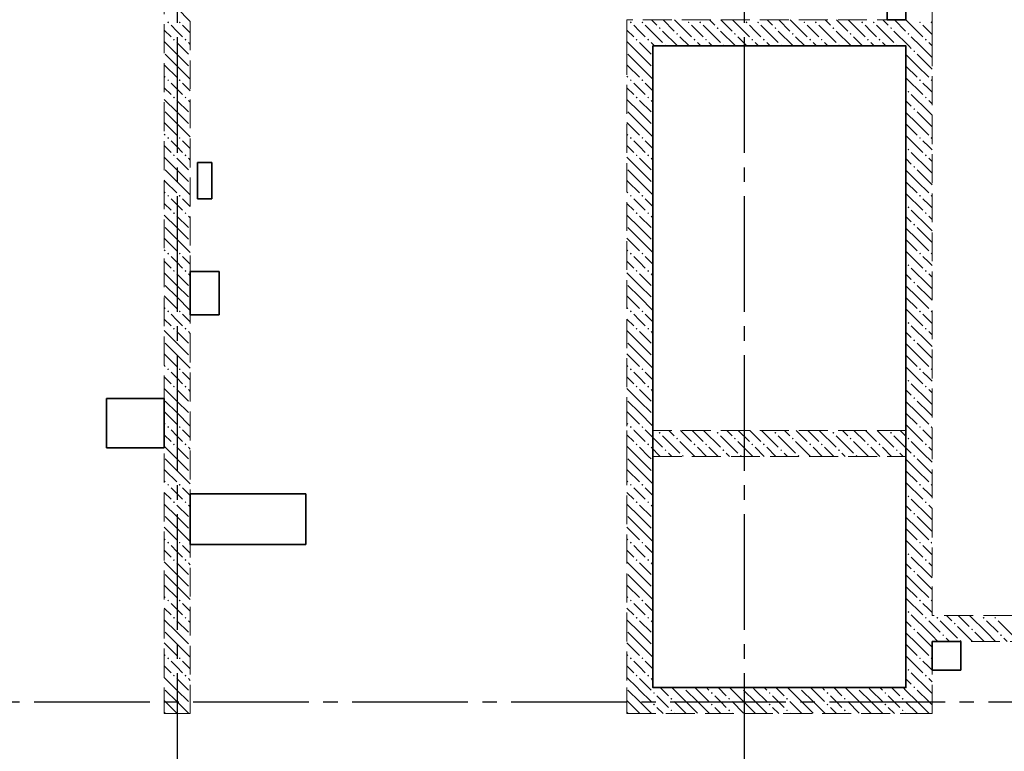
# Model space of a CAD drawing. Header units: millimetres. Extents: x 0 to 61017, y 0 to 42000.
# Tile 6 of 25: x 12710 to 19520, y 28460 to 33522. Entities that reach past the tile are written whole.
import ezdxf

# ---------------------------------------------------------------- set-up
doc = ezdxf.new("R2010")
doc.units = ezdxf.units.MM
doc.linetypes.add('______2', pattern=[270, 200, -70])
doc.linetypes.add('______5', pattern=[1100, 800, -100, 100, -100])
doc.layers.add('ЖБ Перекрытие верхний уровень', color=7, linetype='Continuous', lineweight=25, true_color=0xe0e0ff)
doc.layers.add('ЖБ Стена верхний уровень', color=7, linetype='Continuous', lineweight=25, true_color=0x006e00)
doc.layers.add('Оси', color=40, linetype='______5', lineweight=18)
doc.layers.add('Размерная выноска', color=7, linetype='Continuous', lineweight=13)

msp = doc.modelspace()

# ---------------------------------------------------------------- hatches: boundary and pattern name
at = {"layer": 'ЖБ Стена верхний уровень', "linetype": 'Continuous', "lineweight": 18, "transparency": 33554687}
for points in [[(13730.5, 33503.1), (13737, 33509.6), (13743.5, 33503.1), (13737, 33496.6)], [(13810.5, 33503.1), (13816.9, 33509.6), (13823.4, 33503.1), (13816.9, 33496.6)], [(16930.5, 33503.1), (16937, 33509.6), (16943.5, 33503.1), (16937, 33496.6)], [(17010.5, 33503.1), (17016.9, 33509.6), (17023.4, 33503.1), (17016.9, 33496.6)], [(17330.5, 33503.1), (17337, 33509.6), (17343.5, 33503.1), (17337, 33496.6)], [(17410.5, 33503.1), (17416.9, 33509.6), (17423.4, 33503.1), (17416.9, 33496.6)], [(17730.5, 33503.1), (17737, 33509.6), (17743.5, 33503.1), (17737, 33496.6)], [(17810.5, 33503.1), (17816.9, 33509.6), (17823.4, 33503.1), (17816.9, 33496.6)], [(18130.5, 33503.1), (18137, 33509.6), (18143.5, 33503.1), (18137, 33496.6)], [(18210.5, 33503.1), (18216.9, 33509.6), (18223.4, 33503.1), (18216.9, 33496.6)], [(18530.5, 33503.1), (18537, 33509.6), (18543.5, 33503.1), (18537, 33496.6)], [(18610.5, 33503.1), (18616.9, 33509.6), (18623.4, 33503.1), (18616.9, 33496.6)], [(18930.5, 33503.1), (18937, 33509.6), (18943.5, 33503.1), (18937, 33496.6)], [(19010.5, 33503.1), (19016.9, 33509.6), (19020, 33506.6), (19020, 33499.7), (19016.9, 33496.6)], [(17130.5, 33463.1), (17137, 33469.6), (17143.5, 33463.1), (17137, 33456.6)], [(17530.5, 33463.1), (17537, 33469.6), (17543.5, 33463.1), (17537, 33456.6)], [(17930.5, 33463.1), (17937, 33469.6), (17943.5, 33463.1), (17937, 33456.6)], [(18330.5, 33463.1), (18337, 33469.6), (18343.5, 33463.1), (18337, 33456.6)], [(18730.5, 33463.1), (18737, 33469.6), (18743.5, 33463.1), (18737, 33456.6)], [(13770.5, 33383.1), (13777, 33389.6), (13783.5, 33383.1), (13777, 33376.6)], [(13850.5, 33383.1), (13857, 33389.6), (13863.5, 33383.1), (13857, 33376.6)], [(16970.5, 33383.1), (16977, 33389.6), (16983.5, 33383.1), (16977, 33376.6)], [(17050.5, 33383.1), (17057, 33389.6), (17063.5, 33383.1), (17057, 33376.6)], [(17250.5, 33423.1), (17257, 33429.6), (17263.5, 33423.1), (17257, 33416.6)], [(17370.5, 33383.1), (17377, 33389.6), (17383.5, 33383.1), (17377, 33376.6)], [(17450.5, 33383.1), (17457, 33389.6), (17463.5, 33383.1), (17457, 33376.6)], [(17650.5, 33423.1), (17657, 33429.6), (17663.5, 33423.1), (17657, 33416.6)], [(17770.5, 33383.1), (17777, 33389.6), (17783.5, 33383.1), (17777, 33376.6)], [(17850.5, 33383.1), (17857, 33389.6), (17863.5, 33383.1), (17857, 33376.6)], [(18050.5, 33423.1), (18057, 33429.6), (18063.5, 33423.1), (18057, 33416.6)], [(18170.5, 33383.1), (18177, 33389.6), (18183.5, 33383.1), (18177, 33376.6)], [(18250.5, 33383.1), (18257, 33389.6), (18263.5, 33383.1), (18257, 33376.6)], [(18450.5, 33423.1), (18457, 33429.6), (18463.5, 33423.1), (18457, 33416.6)], [(18570.5, 33383.1), (18577, 33389.6), (18583.5, 33383.1), (18577, 33376.6)], [(18650.5, 33383.1), (18657, 33389.6), (18663.5, 33383.1), (18657, 33376.6)], [(18850.5, 33423.1), (18857, 33429.6), (18863.5, 33423.1), (18857, 33416.6)], [(18970.5, 33383.1), (18977, 33389.6), (18983.5, 33383.1), (18977, 33376.6)], [(17170.5, 33343.1), (17177, 33349.6), (17183.5, 33343.1), (17180.3, 33340), (17173.6, 33340)], [(17570.5, 33343.1), (17577, 33349.6), (17583.5, 33343.1), (17580.3, 33340), (17573.6, 33340)], [(17970.5, 33343.1), (17977, 33349.6), (17983.5, 33343.1), (17980.3, 33340), (17973.6, 33340)], [(18370.5, 33343.1), (18377, 33349.6), (18383.5, 33343.1), (18380.3, 33340), (18373.6, 33340)], [(18770.5, 33343.1), (18777, 33349.6), (18783.5, 33343.1), (18780.3, 33340), (18773.6, 33340)], [(18890.5, 33303.1), (18897, 33309.6), (18903.4, 33303.1), (18897, 33296.6)], [(13730.5, 33103.1), (13737, 33109.6), (13743.5, 33103.1), (13737, 33096.6)], [(13810.5, 33103.1), (13816.9, 33109.6), (13823.4, 33103.1), (13816.9, 33096.6)], [(16930.5, 33103.1), (16937, 33109.6), (16943.5, 33103.1), (16937, 33096.6)], [(17010.5, 33103.1), (17016.9, 33109.6), (17023.4, 33103.1), (17016.9, 33096.6)], [(18930.5, 33103.1), (18937, 33109.6), (18943.5, 33103.1), (18937, 33096.6)], [(19010.5, 33103.1), (19016.9, 33109.6), (19020, 33106.6), (19020, 33099.7), (19016.9, 33096.6)], [(18850.5, 33023.1), (18857, 33029.6), (18863.5, 33023.1), (18857, 33016.6)], [(13770.5, 32983.1), (13777, 32989.6), (13783.5, 32983.1), (13777, 32976.6)], [(13850.5, 32983.1), (13857, 32989.6), (13863.5, 32983.1), (13857, 32976.6)], [(16970.5, 32983.1), (16977, 32989.6), (16983.5, 32983.1), (16977, 32976.6)], [(17050.5, 32983.1), (17057, 32989.6), (17063.5, 32983.1), (17057, 32976.6)], [(18970.5, 32983.1), (18977, 32989.6), (18983.5, 32983.1), (18977, 32976.6)], [(18890.5, 32903.1), (18897, 32909.6), (18903.4, 32903.1), (18897, 32896.6)], [(13730.5, 32703.1), (13737, 32709.6), (13743.5, 32703.1), (13737, 32696.6)], [(13810.5, 32703.1), (13816.9, 32709.6), (13823.4, 32703.1), (13816.9, 32696.6)], [(16930.5, 32703.1), (16937, 32709.6), (16943.5, 32703.1), (16937, 32696.6)], [(17010.5, 32703.1), (17016.9, 32709.6), (17023.4, 32703.1), (17016.9, 32696.6)], [(18930.5, 32703.1), (18937, 32709.6), (18943.5, 32703.1), (18937, 32696.6)], [(19010.5, 32703.1), (19016.9, 32709.6), (19020, 32706.6), (19020, 32699.7), (19016.9, 32696.6)], [(18850.5, 32623.1), (18857, 32629.6), (18863.5, 32623.1), (18857, 32616.6)], [(13770.5, 32583.1), (13777, 32589.6), (13783.5, 32583.1), (13777, 32576.6)], [(13850.5, 32583.1), (13857, 32589.6), (13863.5, 32583.1), (13857, 32576.6)], [(16970.5, 32583.1), (16977, 32589.6), (16983.5, 32583.1), (16977, 32576.6)], [(17050.5, 32583.1), (17057, 32589.6), (17063.5, 32583.1), (17057, 32576.6)], [(18970.5, 32583.1), (18977, 32589.6), (18983.5, 32583.1), (18977, 32576.6)], [(18890.5, 32503.1), (18897, 32509.6), (18903.4, 32503.1), (18897, 32496.6)], [(13730.5, 32303.1), (13737, 32309.6), (13743.5, 32303.1), (13737, 32296.6)], [(13810.5, 32303.1), (13816.9, 32309.6), (13823.4, 32303.1), (13816.9, 32296.6)], [(16930.5, 32303.1), (16937, 32309.6), (16943.5, 32303.1), (16937, 32296.6)], [(17010.5, 32303.1), (17016.9, 32309.6), (17023.4, 32303.1), (17016.9, 32296.6)], [(18930.5, 32303.1), (18937, 32309.6), (18943.5, 32303.1), (18937, 32296.6)], [(19010.5, 32303.1), (19016.9, 32309.6), (19020, 32306.6), (19020, 32299.7), (19016.9, 32296.6)], [(18850.5, 32223.1), (18857, 32229.6), (18863.5, 32223.1), (18857, 32216.6)], [(13770.5, 32183.1), (13777, 32189.6), (13783.5, 32183.1), (13777, 32176.6)], [(13850.5, 32183.1), (13857, 32189.6), (13863.5, 32183.1), (13857, 32176.6)], [(16970.5, 32183.1), (16977, 32189.6), (16983.5, 32183.1), (16977, 32176.6)], [(17050.5, 32183.1), (17057, 32189.6), (17063.5, 32183.1), (17057, 32176.6)], [(18970.5, 32183.1), (18977, 32189.6), (18983.5, 32183.1), (18977, 32176.6)], [(18890.5, 32103.1), (18897, 32109.6), (18903.4, 32103.1), (18897, 32096.6)], [(13730.5, 31903.1), (13737, 31909.6), (13743.5, 31903.1), (13737, 31896.6)], [(13810.5, 31903.1), (13816.9, 31909.6), (13823.4, 31903.1), (13816.9, 31896.6)], [(16930.5, 31903.1), (16937, 31909.6), (16943.5, 31903.1), (16937, 31896.6)], [(17010.5, 31903.1), (17016.9, 31909.6), (17023.4, 31903.1), (17016.9, 31896.6)], [(18930.5, 31903.1), (18937, 31909.6), (18943.5, 31903.1), (18937, 31896.6)], [(19010.5, 31903.1), (19016.9, 31909.6), (19020, 31906.6), (19020, 31899.7), (19016.9, 31896.6)], [(18850.5, 31823.1), (18857, 31829.6), (18863.5, 31823.1), (18857, 31816.6)], [(13770.5, 31783.1), (13777, 31789.6), (13783.5, 31783.1), (13777, 31776.6)], [(13850.5, 31783.1), (13857, 31789.6), (13863.5, 31783.1), (13857, 31776.6)], [(16970.5, 31783.1), (16977, 31789.6), (16983.5, 31783.1), (16977, 31776.6)], [(17050.5, 31783.1), (17057, 31789.6), (17063.5, 31783.1), (17057, 31776.6)], [(18970.5, 31783.1), (18977, 31789.6), (18983.5, 31783.1), (18977, 31776.6)], [(18890.5, 31703.1), (18897, 31709.6), (18903.4, 31703.1), (18897, 31696.6)], [(13730.5, 31503.1), (13737, 31509.6), (13743.5, 31503.1), (13737, 31496.6)], [(13810.5, 31503.1), (13816.9, 31509.6), (13823.4, 31503.1), (13816.9, 31496.6)], [(16930.5, 31503.1), (16937, 31509.6), (16943.5, 31503.1), (16937, 31496.6)], [(17010.5, 31503.1), (17016.9, 31509.6), (17023.4, 31503.1), (17016.9, 31496.6)], [(18930.5, 31503.1), (18937, 31509.6), (18943.5, 31503.1), (18937, 31496.6)], [(19010.5, 31503.1), (19016.9, 31509.6), (19020, 31506.6), (19020, 31499.7), (19016.9, 31496.6)], [(18850.5, 31423.1), (18857, 31429.6), (18863.5, 31423.1), (18857, 31416.6)], [(13770.5, 31383.1), (13777, 31389.6), (13783.5, 31383.1), (13777, 31376.6)], [(13850.5, 31383.1), (13857, 31389.6), (13863.5, 31383.1), (13857, 31376.6)], [(16970.5, 31383.1), (16977, 31389.6), (16983.5, 31383.1), (16977, 31376.6)], [(17050.5, 31383.1), (17057, 31389.6), (17063.5, 31383.1), (17057, 31376.6)], [(18970.5, 31383.1), (18977, 31389.6), (18983.5, 31383.1), (18977, 31376.6)], [(18890.5, 31303.1), (18897, 31309.6), (18903.4, 31303.1), (18897, 31296.6)], [(13730.5, 31103.1), (13737, 31109.6), (13743.5, 31103.1), (13737, 31096.6)], [(13810.5, 31103.1), (13816.9, 31109.6), (13823.4, 31103.1), (13816.9, 31096.6)], [(16930.5, 31103.1), (16937, 31109.6), (16943.5, 31103.1), (16937, 31096.6)], [(17010.5, 31103.1), (17016.9, 31109.6), (17023.4, 31103.1), (17016.9, 31096.6)], [(18930.5, 31103.1), (18937, 31109.6), (18943.5, 31103.1), (18937, 31096.6)], [(19010.5, 31103.1), (19016.9, 31109.6), (19020, 31106.6), (19020, 31099.7), (19016.9, 31096.6)], [(13770.5, 30983.1), (13777, 30989.6), (13783.5, 30983.1), (13777, 30976.6)], [(13850.5, 30983.1), (13857, 30989.6), (13863.5, 30983.1), (13857, 30976.6)], [(16970.5, 30983.1), (16977, 30989.6), (16983.5, 30983.1), (16977, 30976.6)], [(17050.5, 30983.1), (17057, 30989.6), (17063.5, 30983.1), (17057, 30976.6)], [(18850.5, 31023.1), (18857, 31029.6), (18863.5, 31023.1), (18857, 31016.6)], [(18970.5, 30983.1), (18977, 30989.6), (18983.5, 30983.1), (18977, 30976.6)], [(18890.5, 30903.1), (18897, 30909.6), (18903.4, 30903.1), (18897, 30896.6)], [(13730.5, 30703.1), (13737, 30709.6), (13743.5, 30703.1), (13737, 30696.6)], [(13810.5, 30703.1), (13816.9, 30709.6), (13823.4, 30703.1), (13816.9, 30696.6)], [(16930.5, 30703.1), (16937, 30709.6), (16943.5, 30703.1), (16937, 30696.6)], [(17010.5, 30703.1), (17016.9, 30709.6), (17023.4, 30703.1), (17016.9, 30696.6)], [(17130.5, 30663.1), (17137, 30669.6), (17143.5, 30663.1), (17137, 30656.6)], [(17530.5, 30663.1), (17537, 30669.6), (17543.5, 30663.1), (17537, 30656.6)], [(17930.5, 30663.1), (17937, 30669.6), (17943.5, 30663.1), (17937, 30656.6)], [(18330.5, 30663.1), (18337, 30669.6), (18343.5, 30663.1), (18337, 30656.6)], [(18730.5, 30663.1), (18737, 30669.6), (18743.5, 30663.1), (18737, 30656.6)], [(18930.5, 30703.1), (18937, 30709.6), (18943.5, 30703.1), (18937, 30696.6)], [(19010.5, 30703.1), (19016.9, 30709.6), (19020, 30706.6), (19020, 30699.7), (19016.9, 30696.6)], [(13770.5, 30583.1), (13777, 30589.6), (13783.5, 30583.1), (13777, 30576.6)], [(13850.5, 30583.1), (13857, 30589.6), (13863.5, 30583.1), (13857, 30576.6)], [(16970.5, 30583.1), (16977, 30589.6), (16983.5, 30583.1), (16977, 30576.6)], [(17050.5, 30583.1), (17057, 30589.6), (17063.5, 30583.1), (17057, 30576.6)], [(17250.5, 30623.1), (17257, 30629.6), (17263.5, 30623.1), (17257, 30616.6)], [(17370.5, 30583.1), (17377, 30589.6), (17383.5, 30583.1), (17377, 30576.6)], [(17450.5, 30583.1), (17457, 30589.6), (17463.5, 30583.1), (17457, 30576.6)], [(17650.5, 30623.1), (17657, 30629.6), (17663.5, 30623.1), (17657, 30616.6)], [(17770.5, 30583.1), (17777, 30589.6), (17783.5, 30583.1), (17777, 30576.6)], [(17850.5, 30583.1), (17857, 30589.6), (17863.5, 30583.1), (17857, 30576.6)], [(18050.5, 30623.1), (18057, 30629.6), (18063.5, 30623.1), (18057, 30616.6)], [(18170.5, 30583.1), (18177, 30589.6), (18183.5, 30583.1), (18177, 30576.6)], [(18250.5, 30583.1), (18257, 30589.6), (18263.5, 30583.1), (18257, 30576.6)], [(18450.5, 30623.1), (18457, 30629.6), (18463.5, 30623.1), (18457, 30616.6)], [(18570.5, 30583.1), (18577, 30589.6), (18583.5, 30583.1), (18577, 30576.6)], [(18650.5, 30583.1), (18657, 30589.6), (18663.5, 30583.1), (18657, 30576.6)], [(18850.5, 30623.1), (18857, 30629.6), (18863.5, 30623.1), (18857, 30616.6)], [(18970.5, 30583.1), (18977, 30589.6), (18983.5, 30583.1), (18977, 30576.6)], [(17170.5, 30543.1), (17177, 30549.6), (17183.5, 30543.1), (17177, 30536.6)], [(17290.5, 30503.1), (17297, 30509.6), (17303.4, 30503.1), (17300.3, 30500), (17293.6, 30500)], [(17570.5, 30543.1), (17577, 30549.6), (17583.5, 30543.1), (17577, 30536.6)], [(17690.5, 30503.1), (17697, 30509.6), (17703.4, 30503.1), (17700.3, 30500), (17693.6, 30500)], [(17970.5, 30543.1), (17977, 30549.6), (17983.5, 30543.1), (17977, 30536.6)], [(18090.5, 30503.1), (18097, 30509.6), (18103.4, 30503.1), (18100.3, 30500), (18093.6, 30500)], [(18370.5, 30543.1), (18377, 30549.6), (18383.5, 30543.1), (18377, 30536.6)], [(18490.5, 30503.1), (18497, 30509.6), (18503.4, 30503.1), (18500.3, 30500), (18493.6, 30500)], [(18770.5, 30543.1), (18777, 30549.6), (18783.5, 30543.1), (18777, 30536.6)], [(18890.5, 30503.1), (18897, 30509.6), (18903.4, 30503.1), (18900.3, 30500), (18893.6, 30500)], [(18900.3, 30500), (18897, 30496.6), (18893.6, 30500)], [(13730.5, 30303.1), (13737, 30309.6), (13743.5, 30303.1), (13737, 30296.6)], [(13810.5, 30303.1), (13816.9, 30309.6), (13823.4, 30303.1), (13816.9, 30296.6)], [(16930.5, 30303.1), (16937, 30309.6), (16943.5, 30303.1), (16937, 30296.6)], [(17010.5, 30303.1), (17016.9, 30309.6), (17023.4, 30303.1), (17016.9, 30296.6)], [(18930.5, 30303.1), (18937, 30309.6), (18943.5, 30303.1), (18937, 30296.6)], [(19010.5, 30303.1), (19016.9, 30309.6), (19020, 30306.6), (19020, 30299.7), (19016.9, 30296.6)], [(13770.5, 30183.1), (13777, 30189.6), (13783.5, 30183.1), (13777, 30176.6)], [(13850.5, 30183.1), (13857, 30189.6), (13863.5, 30183.1), (13857, 30176.6)], [(16970.5, 30183.1), (16977, 30189.6), (16983.5, 30183.1), (16977, 30176.6)], [(17050.5, 30183.1), (17057, 30189.6), (17063.5, 30183.1), (17057, 30176.6)], [(18850.5, 30223.1), (18857, 30229.6), (18863.5, 30223.1), (18857, 30216.6)], [(18970.5, 30183.1), (18977, 30189.6), (18983.5, 30183.1), (18977, 30176.6)], [(18890.5, 30103.1), (18897, 30109.6), (18903.4, 30103.1), (18897, 30096.6)], [(13730.5, 29903.1), (13737, 29909.6), (13743.5, 29903.1), (13737, 29896.6)], [(13810.5, 29903.1), (13816.9, 29909.6), (13823.4, 29903.1), (13816.9, 29896.6)], [(16930.5, 29903.1), (16937, 29909.6), (16943.5, 29903.1), (16937, 29896.6)], [(17010.5, 29903.1), (17016.9, 29909.6), (17023.4, 29903.1), (17016.9, 29896.6)], [(18930.5, 29903.1), (18937, 29909.6), (18943.5, 29903.1), (18937, 29896.6)], [(19010.5, 29903.1), (19016.9, 29909.6), (19020, 29906.6), (19020, 29899.7), (19016.9, 29896.6)], [(18850.5, 29823.1), (18857, 29829.6), (18863.5, 29823.1), (18857, 29816.6)], [(13770.5, 29783.1), (13777, 29789.6), (13783.5, 29783.1), (13777, 29776.6)], [(13850.5, 29783.1), (13857, 29789.6), (13863.5, 29783.1), (13857, 29776.6)], [(16970.5, 29783.1), (16977, 29789.6), (16983.5, 29783.1), (16977, 29776.6)], [(17050.5, 29783.1), (17057, 29789.6), (17063.5, 29783.1), (17057, 29776.6)], [(18970.5, 29783.1), (18977, 29789.6), (18983.5, 29783.1), (18977, 29776.6)], [(18890.5, 29703.1), (18897, 29709.6), (18903.4, 29703.1), (18897, 29696.6)], [(13730.5, 29503.1), (13737, 29509.6), (13743.5, 29503.1), (13737, 29496.6)], [(13810.5, 29503.1), (13816.9, 29509.6), (13823.4, 29503.1), (13816.9, 29496.6)], [(16930.5, 29503.1), (16937, 29509.6), (16943.5, 29503.1), (16937, 29496.6)], [(17010.5, 29503.1), (17016.9, 29509.6), (17023.4, 29503.1), (17016.9, 29496.6)], [(18930.5, 29503.1), (18937, 29509.6), (18943.5, 29503.1), (18937, 29496.6)], [(19010.5, 29503.1), (19016.9, 29509.6), (19020, 29506.6), (19020, 29499.7), (19016.9, 29496.6)], [(18850.5, 29423.1), (18857, 29429.6), (18863.5, 29423.1), (18857, 29416.6)], [(13770.5, 29383.1), (13777, 29389.6), (13783.5, 29383.1), (13777, 29376.6)], [(13850.5, 29383.1), (13857, 29389.6), (13863.5, 29383.1), (13857, 29376.6)], [(16970.5, 29383.1), (16977, 29389.6), (16983.5, 29383.1), (16977, 29376.6)], [(17050.5, 29383.1), (17057, 29389.6), (17063.5, 29383.1), (17057, 29376.6)], [(18970.5, 29383.1), (18977, 29389.6), (18983.5, 29383.1), (18977, 29376.6)], [(19050.5, 29383.1), (19057, 29389.6), (19063.5, 29383.1), (19057, 29376.6)], [(19370.5, 29383.1), (19377, 29389.6), (19383.5, 29383.1), (19377, 29376.6)], [(19450.5, 29383.1), (19457, 29389.6), (19463.5, 29383.1), (19457, 29376.6)], [(18890.5, 29303.1), (18897, 29309.6), (18903.4, 29303.1), (18897, 29296.6)], [(19170.5, 29343.1), (19177, 29349.6), (19183.5, 29343.1), (19177, 29336.6)], [(19290.5, 29303.1), (19297, 29309.6), (19303.4, 29303.1), (19297, 29296.6)], [(19090.5, 29263.1), (19097, 29269.6), (19103.4, 29263.1), (19097, 29256.6)], [(19210.5, 29223.1), (19216.9, 29229.6), (19223.4, 29223.1), (19220.3, 29220), (19213.6, 29220)], [(19490.5, 29263.1), (19497, 29269.6), (19503.4, 29263.1), (19497, 29256.6)], [(13730.5, 29103.1), (13737, 29109.6), (13743.5, 29103.1), (13737, 29096.6)], [(13810.5, 29103.1), (13816.9, 29109.6), (13823.4, 29103.1), (13816.9, 29096.6)], [(16930.5, 29103.1), (16937, 29109.6), (16943.5, 29103.1), (16937, 29096.6)], [(17010.5, 29103.1), (17016.9, 29109.6), (17023.4, 29103.1), (17016.9, 29096.6)], [(18930.5, 29103.1), (18937, 29109.6), (18943.5, 29103.1), (18937, 29096.6)], [(19010.5, 29103.1), (19016.9, 29109.6), (19020, 29106.6), (19020, 29099.7), (19016.9, 29096.6)], [(18850.5, 29023.1), (18857, 29029.6), (18863.5, 29023.1), (18857, 29016.6)], [(13770.5, 28983.1), (13777, 28989.6), (13783.5, 28983.1), (13777, 28976.6)], [(13850.5, 28983.1), (13857, 28989.6), (13863.5, 28983.1), (13857, 28976.6)], [(16970.5, 28983.1), (16977, 28989.6), (16983.5, 28983.1), (16977, 28976.6)], [(17050.5, 28983.1), (17057, 28989.6), (17063.5, 28983.1), (17057, 28976.6)], [(18970.5, 28983.1), (18977, 28989.6), (18983.5, 28983.1), (18977, 28976.6)], [(17300.3, 28900), (17297, 28896.6), (17293.6, 28900)], [(17700.3, 28900), (17697, 28896.6), (17693.6, 28900)], [(18100.3, 28900), (18097, 28896.6), (18093.6, 28900)], [(18500.3, 28900), (18497, 28896.6), (18493.6, 28900)], [(18890.5, 28903.1), (18897, 28909.6), (18903.4, 28903.1), (18897, 28896.6)], [(17090.5, 28863.1), (17097, 28869.6), (17103.4, 28863.1), (17097, 28856.6)], [(17210.5, 28823.1), (17216.9, 28829.6), (17223.4, 28823.1), (17216.9, 28816.6)], [(17490.5, 28863.1), (17497, 28869.6), (17503.4, 28863.1), (17497, 28856.6)], [(17610.5, 28823.1), (17616.9, 28829.6), (17623.4, 28823.1), (17616.9, 28816.6)], [(17890.5, 28863.1), (17897, 28869.6), (17903.4, 28863.1), (17897, 28856.6)], [(18010.5, 28823.1), (18016.9, 28829.6), (18023.4, 28823.1), (18016.9, 28816.6)], [(18290.5, 28863.1), (18297, 28869.6), (18303.4, 28863.1), (18297, 28856.6)], [(18410.5, 28823.1), (18416.9, 28829.6), (18423.4, 28823.1), (18416.9, 28816.6)], [(18690.5, 28863.1), (18697, 28869.6), (18703.4, 28863.1), (18697, 28856.6)], [(18810.5, 28823.1), (18816.9, 28829.6), (18823.4, 28823.1), (18816.9, 28816.6)], [(17090.5, 28783.1), (17097, 28789.6), (17103.4, 28783.1), (17097, 28776.6)], [(17210.5, 28743.1), (17216.9, 28749.6), (17223.4, 28743.1), (17216.9, 28736.6)], [(17490.5, 28783.1), (17497, 28789.6), (17503.4, 28783.1), (17497, 28776.6)], [(17610.5, 28743.1), (17616.9, 28749.6), (17623.4, 28743.1), (17616.9, 28736.6)], [(17890.5, 28783.1), (17897, 28789.6), (17903.4, 28783.1), (17897, 28776.6)], [(18010.5, 28743.1), (18016.9, 28749.6), (18023.4, 28743.1), (18016.9, 28736.6)], [(18290.5, 28783.1), (18297, 28789.6), (18303.4, 28783.1), (18297, 28776.6)], [(18410.5, 28743.1), (18416.9, 28749.6), (18423.4, 28743.1), (18416.9, 28736.6)], [(18690.5, 28783.1), (18697, 28789.6), (18703.4, 28783.1), (18697, 28776.6)], [(18810.5, 28743.1), (18816.9, 28749.6), (18823.4, 28743.1), (18816.9, 28736.6)]]:
    msp.add_hatch(color=7, dxfattribs=at).paths.add_polyline_path(points, flags=16)

# ---------------------------------------------------------------- linework, layer by layer
at = {"layer": 'ЖБ Перекрытие верхний уровень', "color": 7, "linetype": 'Continuous', "lineweight": 35, "transparency": 33554687}
for p, q in [((18710, 33770), (18710, 33520)), ((18840, 33520), (18840, 33770)), ((18710, 33520), (18840, 33520)), ((18840, 33340), (17090, 33340)), ((17090, 33340), (17090, 28900)), ((18840, 28900), (18840, 33340)), ((14040, 32533.2), (13940, 32533.2)), ((13940, 32533.2), (13940, 32283.2)), ((14040, 32283.2), (14040, 32533.2)), ((13940, 32283.2), (14040, 32283.2)), ((14090, 31780), (13890, 31780)), ((13890, 31780), (13890, 31480)), ((14090, 31480), (14090, 31780)), ((13890, 31480), (14090, 31480)), ((13710, 30900), (13310, 30900)), ((13310, 30900), (13310, 30560)), ((13710, 30560), (13710, 30900)), ((13310, 30560), (13710, 30560)), ((14690, 30240), (13890, 30240)), ((13890, 30240), (13890, 29890)), ((14690, 29890), (14690, 30240)), ((13890, 29890), (14690, 29890)), ((19220, 29220), (19020, 29220)), ((19020, 29220), (19020, 29020)), ((19220, 29020), (19220, 29220)), ((19020, 29020), (19220, 29020)), ((17090, 28900), (18840, 28900))]:
    msp.add_line(p, q, dxfattribs=at)
at = {"layer": 'ЖБ Стена верхний уровень', "color": 251, "linetype": '______2', "lineweight": 13, "true_color": 0x656565, "transparency": 33554687}
for p, q in [((18840, 36140), (18840, 33520)), ((19020, 33520), (19020, 34380)), ((13710, 34300), (13710, 28720)), ((13890, 28720), (13890, 34300)), ((18840, 33520), (16910, 33520)), ((16910, 33520), (16910, 33340)), ((19020, 33340), (19020, 33520)), ((16910, 33340), (16910, 30680)), ((17090, 30680), (17090, 33340)), ((17090, 33340), (18840, 33340)), ((18840, 33340), (18840, 30680)), ((19020, 30500), (19020, 33340)), ((16910, 30680), (16910, 30500)), ((18840, 30680), (17090, 30680)), ((16910, 30500), (16910, 28900)), ((17090, 28900), (17090, 30500)), ((17090, 30500), (18840, 30500)), ((18840, 30500), (18840, 28900)), ((19020, 29400), (19020, 30500)), ((20115, 29400), (19020, 29400)), ((19020, 29220), (21550, 29220)), ((19020, 28720), (19020, 29220)), ((16910, 28900), (16910, 28720)), ((18840, 28900), (17090, 28900)), ((13710, 28720), (13890, 28720)), ((16910, 28720), (18840, 28720)), ((18840, 28720), (19020, 28720))]:
    msp.add_line(p, q, dxfattribs=at)
at = {"layer": 'ЖБ Стена верхний уровень', "color": 9, "linetype": 'Continuous', "lineweight": 18, "true_color": 0xc7c7c7, "transparency": 33554687}
for p, q in [((13797, 33603.1), (13890, 33510.1)), ((17080.1, 33520), (17116.9, 33483.1)), ((17160.1, 33520), (17237, 33443.1)), ((17240.1, 33520), (17357, 33403.1)), ((17480.1, 33520), (17516.9, 33483.1)), ((17560.1, 33520), (17637, 33443.1)), ((17640.1, 33520), (17757, 33403.1)), ((17880.1, 33520), (17916.9, 33483.1)), ((17960.1, 33520), (18037, 33443.1)), ((18040.1, 33520), (18157, 33403.1)), ((18280.1, 33520), (18316.9, 33483.1)), ((18360.1, 33520), (18437, 33443.1)), ((18440.1, 33520), (18557, 33403.1)), ((18680.1, 33520), (18716.9, 33483.1)), ((18760.1, 33520), (18837, 33443.1)), ((18840, 33520.1), (18840.1, 33520)), ((18840.1, 33520), (18957, 33403.1)), ((13710, 33450.1), (13757, 33403.1)), ((13797, 33443.1), (13757, 33483.1)), ((13837, 33403.1), (13797, 33443.1)), ((13837, 33483.1), (13890, 33430.1)), ((16910, 33450.1), (16957, 33403.1)), ((16997, 33443.1), (16957, 33483.1)), ((17037, 33403.1), (16997, 33443.1)), ((17037, 33483.1), (17157, 33363.1)), ((17157, 33443.1), (17260.1, 33340)), ((17397, 33443.1), (17357, 33483.1)), ((17437, 33403.1), (17397, 33443.1)), ((17437, 33483.1), (17557, 33363.1)), ((17557, 33443.1), (17660.1, 33340)), ((17797, 33443.1), (17757, 33483.1)), ((17837, 33403.1), (17797, 33443.1)), ((17837, 33483.1), (17957, 33363.1)), ((17957, 33443.1), (18060.1, 33340)), ((18197, 33443.1), (18157, 33483.1)), ((18237, 33403.1), (18197, 33443.1)), ((18237, 33483.1), (18357, 33363.1)), ((18357, 33443.1), (18460.1, 33340)), ((18597, 33443.1), (18557, 33483.1)), ((18637, 33403.1), (18597, 33443.1)), ((18637, 33483.1), (18757, 33363.1)), ((18757, 33443.1), (18860.1, 33340)), ((18997, 33443.1), (18957, 33483.1)), ((19020, 33420.1), (18997, 33443.1)), ((13797, 33283.1), (13710, 33370.1)), ((16940.1, 33340), (16910, 33370.1)), ((17340.1, 33340), (17277, 33403.1)), ((17740.1, 33340), (17677, 33403.1)), ((18140.1, 33340), (18077, 33403.1)), ((18540.1, 33340), (18477, 33403.1)), ((18940.1, 33340), (18877, 33403.1)), ((13797, 33363.1), (13877, 33283.1)), ((13877, 33363.1), (13890, 33350.1)), ((16997, 33283.1), (16940.1, 33340)), ((16997, 33363.1), (17020.1, 33340)), ((17020.1, 33340), (17077, 33283.1)), ((17077, 33363.1), (17100.1, 33340)), ((17397, 33363.1), (17420.1, 33340)), ((17477, 33363.1), (17500.1, 33340)), ((17797, 33363.1), (17820.1, 33340)), ((17877, 33363.1), (17900.1, 33340)), ((18197, 33363.1), (18220.1, 33340)), ((18277, 33363.1), (18300.1, 33340)), ((18597, 33363.1), (18620.1, 33340)), ((18677, 33363.1), (18700.1, 33340)), ((18860.1, 33340), (18877, 33323.1)), ((18997, 33283.1), (18940.1, 33340)), ((18997, 33363.1), (19020, 33340.1)), ((13716.9, 33283.1), (13797, 33203.1)), ((13797, 33283.1), (13877, 33203.1)), ((16916.9, 33283.1), (16997, 33203.1)), ((16997, 33283.1), (17077, 33203.1)), ((18916.9, 33203.1), (18840, 33280.1)), ((18916.9, 33283.1), (18997, 33203.1)), ((18997, 33283.1), (19020, 33260.1)), ((13716.9, 33203.1), (13710, 33210.1)), ((13716.9, 33203.1), (13797, 33123.1)), ((13797, 33203.1), (13890, 33110.1)), ((16916.9, 33203.1), (16910, 33210.1)), ((16916.9, 33203.1), (16997, 33123.1)), ((16997, 33203.1), (17090, 33110.1)), ((18840, 33200.1), (18916.9, 33123.1)), ((18916.9, 33203.1), (18997, 33123.1)), ((18997, 33203.1), (19020, 33180.1)), ((13710, 33130.1), (13716.9, 33123.1)), ((16910, 33130.1), (16916.9, 33123.1)), ((18840, 33120.1), (18957, 33003.1)), ((13710, 33050.1), (13757, 33003.1)), ((13797, 33043.1), (13757, 33083.1)), ((13837, 33003.1), (13797, 33043.1)), ((13837, 33083.1), (13890, 33030.1)), ((16910, 33050.1), (16957, 33003.1)), ((16997, 33043.1), (16957, 33083.1)), ((17037, 33003.1), (16997, 33043.1)), ((17037, 33083.1), (17090, 33030.1)), ((18997, 33043.1), (18957, 33083.1)), ((19020, 33020.1), (18997, 33043.1)), ((13797, 32883.1), (13710, 32970.1)), ((13797, 32963.1), (13877, 32883.1)), ((13877, 32963.1), (13890, 32950.1)), ((16997, 32883.1), (16910, 32970.1)), ((16997, 32963.1), (17077, 32883.1)), ((17077, 32963.1), (17090, 32950.1)), ((18840, 32960.1), (18877, 32923.1)), ((18997, 32883.1), (18877, 33003.1)), ((18997, 32963.1), (19020, 32940.1)), ((13716.9, 32883.1), (13797, 32803.1)), ((13797, 32883.1), (13877, 32803.1)), ((16916.9, 32883.1), (16997, 32803.1)), ((16997, 32883.1), (17077, 32803.1)), ((18916.9, 32803.1), (18840, 32880.1)), ((18916.9, 32883.1), (18997, 32803.1)), ((18997, 32883.1), (19020, 32860.1)), ((13716.9, 32803.1), (13710, 32810.1)), ((13716.9, 32803.1), (13797, 32723.1)), ((13797, 32803.1), (13890, 32710.1)), ((16916.9, 32803.1), (16910, 32810.1)), ((16916.9, 32803.1), (16997, 32723.1)), ((16997, 32803.1), (17090, 32710.1)), ((18840, 32800.1), (18916.9, 32723.1)), ((18916.9, 32803.1), (18997, 32723.1)), ((18997, 32803.1), (19020, 32780.1)), ((13710, 32730.1), (13716.9, 32723.1)), ((16910, 32730.1), (16916.9, 32723.1)), ((18840, 32720.1), (18957, 32603.1)), ((13710, 32650.1), (13757, 32603.1)), ((13797, 32643.1), (13757, 32683.1)), ((13837, 32603.1), (13797, 32643.1)), ((13837, 32683.1), (13890, 32630.1)), ((16910, 32650.1), (16957, 32603.1)), ((16997, 32643.1), (16957, 32683.1)), ((17037, 32603.1), (16997, 32643.1)), ((17037, 32683.1), (17090, 32630.1)), ((18997, 32643.1), (18957, 32683.1)), ((19020, 32620.1), (18997, 32643.1)), ((13797, 32483.1), (13710, 32570.1)), ((13797, 32563.1), (13877, 32483.1)), ((13877, 32563.1), (13890, 32550.1)), ((16997, 32483.1), (16910, 32570.1)), ((16997, 32563.1), (17077, 32483.1)), ((17077, 32563.1), (17090, 32550.1)), ((18840, 32560.1), (18877, 32523.1)), ((18997, 32483.1), (18877, 32603.1)), ((18997, 32563.1), (19020, 32540.1)), ((13716.9, 32483.1), (13797, 32403.1)), ((13797, 32483.1), (13877, 32403.1)), ((16916.9, 32483.1), (16997, 32403.1)), ((16997, 32483.1), (17077, 32403.1)), ((18916.9, 32483.1), (18997, 32403.1)), ((18997, 32483.1), (19020, 32460.1)), ((18916.9, 32403.1), (18840, 32480.1)), ((13716.9, 32403.1), (13710, 32410.1)), ((13716.9, 32403.1), (13797, 32323.1)), ((13797, 32403.1), (13890, 32310.1)), ((16916.9, 32403.1), (16910, 32410.1)), ((16916.9, 32403.1), (16997, 32323.1)), ((16997, 32403.1), (17090, 32310.1)), ((18840, 32400.1), (18916.9, 32323.1)), ((18916.9, 32403.1), (18997, 32323.1)), ((18997, 32403.1), (19020, 32380.1)), ((13710, 32330.1), (13716.9, 32323.1)), ((13797, 32243.1), (13757, 32283.1)), ((13837, 32283.1), (13890, 32230.1)), ((16910, 32330.1), (16916.9, 32323.1)), ((16997, 32243.1), (16957, 32283.1)), ((17037, 32283.1), (17090, 32230.1)), ((18840, 32320.1), (18957, 32203.1)), ((18997, 32243.1), (18957, 32283.1)), ((13710, 32250.1), (13757, 32203.1)), ((13837, 32203.1), (13797, 32243.1)), ((16910, 32250.1), (16957, 32203.1)), ((17037, 32203.1), (16997, 32243.1)), ((19020, 32220.1), (18997, 32243.1)), ((13797, 32083.1), (13710, 32170.1)), ((13797, 32163.1), (13877, 32083.1)), ((13877, 32163.1), (13890, 32150.1)), ((16997, 32083.1), (16910, 32170.1)), ((16997, 32163.1), (17077, 32083.1)), ((17077, 32163.1), (17090, 32150.1)), ((18840, 32160.1), (18877, 32123.1)), ((18997, 32083.1), (18877, 32203.1)), ((18997, 32163.1), (19020, 32140.1)), ((13716.9, 32083.1), (13797, 32003.1)), ((13797, 32083.1), (13877, 32003.1)), ((16916.9, 32083.1), (16997, 32003.1)), ((16997, 32083.1), (17077, 32003.1)), ((18916.9, 32003.1), (18840, 32080.1)), ((18916.9, 32083.1), (18997, 32003.1)), ((18997, 32083.1), (19020, 32060.1)), ((13716.9, 32003.1), (13710, 32010.1)), ((16916.9, 32003.1), (16910, 32010.1)), ((13716.9, 32003.1), (13797, 31923.1)), ((13797, 32003.1), (13890, 31910.1)), ((16916.9, 32003.1), (16997, 31923.1)), ((16997, 32003.1), (17090, 31910.1)), ((18840, 32000.1), (18916.9, 31923.1)), ((18916.9, 32003.1), (18997, 31923.1)), ((18997, 32003.1), (19020, 31980.1)), ((13710, 31930.1), (13716.9, 31923.1)), ((13797, 31843.1), (13757, 31883.1)), ((13837, 31883.1), (13890, 31830.1)), ((16910, 31930.1), (16916.9, 31923.1)), ((16997, 31843.1), (16957, 31883.1)), ((17037, 31883.1), (17090, 31830.1)), ((18840, 31920.1), (18957, 31803.1)), ((18997, 31843.1), (18957, 31883.1)), ((13710, 31850.1), (13757, 31803.1)), ((13837, 31803.1), (13797, 31843.1)), ((16910, 31850.1), (16957, 31803.1)), ((17037, 31803.1), (16997, 31843.1)), ((18997, 31683.1), (18877, 31803.1)), ((19020, 31820.1), (18997, 31843.1)), ((13797, 31683.1), (13710, 31770.1)), ((13797, 31763.1), (13877, 31683.1)), ((13877, 31763.1), (13890, 31750.1)), ((16997, 31683.1), (16910, 31770.1)), ((16997, 31763.1), (17077, 31683.1)), ((17077, 31763.1), (17090, 31750.1)), ((18840, 31760.1), (18877, 31723.1)), ((18997, 31763.1), (19020, 31740.1)), ((13716.9, 31683.1), (13797, 31603.1)), ((13797, 31683.1), (13877, 31603.1)), ((16916.9, 31683.1), (16997, 31603.1)), ((16997, 31683.1), (17077, 31603.1)), ((18916.9, 31603.1), (18840, 31680.1)), ((18916.9, 31683.1), (18997, 31603.1)), ((18997, 31683.1), (19020, 31660.1)), ((13716.9, 31603.1), (13710, 31610.1)), ((13716.9, 31603.1), (13797, 31523.1)), ((13797, 31603.1), (13890, 31510.1)), ((16916.9, 31603.1), (16910, 31610.1)), ((16916.9, 31603.1), (16997, 31523.1)), ((16997, 31603.1), (17090, 31510.1)), ((18840, 31600.1), (18916.9, 31523.1)), ((18916.9, 31603.1), (18997, 31523.1)), ((18997, 31603.1), (19020, 31580.1)), ((13710, 31530.1), (13716.9, 31523.1)), ((16910, 31530.1), (16916.9, 31523.1)), ((13797, 31443.1), (13757, 31483.1)), ((13837, 31483.1), (13890, 31430.1)), ((16997, 31443.1), (16957, 31483.1)), ((17037, 31483.1), (17090, 31430.1)), ((18840, 31520.1), (18957, 31403.1)), ((18997, 31443.1), (18957, 31483.1)), ((13710, 31450.1), (13757, 31403.1)), ((13837, 31403.1), (13797, 31443.1)), ((16910, 31450.1), (16957, 31403.1)), ((17037, 31403.1), (16997, 31443.1)), ((18997, 31283.1), (18877, 31403.1)), ((19020, 31420.1), (18997, 31443.1)), ((13797, 31283.1), (13710, 31370.1)), ((13797, 31363.1), (13877, 31283.1)), ((13877, 31363.1), (13890, 31350.1)), ((16997, 31283.1), (16910, 31370.1)), ((16997, 31363.1), (17077, 31283.1)), ((17077, 31363.1), (17090, 31350.1)), ((18840, 31360.1), (18877, 31323.1)), ((18997, 31363.1), (19020, 31340.1)), ((13716.9, 31283.1), (13797, 31203.1)), ((13797, 31283.1), (13877, 31203.1)), ((16916.9, 31283.1), (16997, 31203.1)), ((16997, 31283.1), (17077, 31203.1)), ((18916.9, 31203.1), (18840, 31280.1)), ((18916.9, 31283.1), (18997, 31203.1)), ((18997, 31283.1), (19020, 31260.1)), ((13716.9, 31203.1), (13710, 31210.1)), ((13716.9, 31203.1), (13797, 31123.1)), ((13797, 31203.1), (13890, 31110.1)), ((16916.9, 31203.1), (16910, 31210.1)), ((16916.9, 31203.1), (16997, 31123.1)), ((16997, 31203.1), (17090, 31110.1)), ((18840, 31200.1), (18916.9, 31123.1)), ((18916.9, 31203.1), (18997, 31123.1)), ((18997, 31203.1), (19020, 31180.1)), ((13710, 31130.1), (13716.9, 31123.1)), ((16910, 31130.1), (16916.9, 31123.1)), ((13797, 31043.1), (13757, 31083.1)), ((13837, 31083.1), (13890, 31030.1)), ((16997, 31043.1), (16957, 31083.1)), ((17037, 31083.1), (17090, 31030.1)), ((18840, 31120.1), (18957, 31003.1)), ((18997, 31043.1), (18957, 31083.1)), ((13710, 31050.1), (13757, 31003.1)), ((13837, 31003.1), (13797, 31043.1)), ((16910, 31050.1), (16957, 31003.1)), ((17037, 31003.1), (16997, 31043.1)), ((18997, 30883.1), (18877, 31003.1)), ((19020, 31020.1), (18997, 31043.1)), ((13797, 30883.1), (13710, 30970.1)), ((13797, 30963.1), (13877, 30883.1)), ((13877, 30963.1), (13890, 30950.1)), ((16997, 30883.1), (16910, 30970.1)), ((16997, 30963.1), (17077, 30883.1)), ((17077, 30963.1), (17090, 30950.1)), ((18840, 30960.1), (18877, 30923.1)), ((18997, 30963.1), (19020, 30940.1)), ((13716.9, 30883.1), (13797, 30803.1)), ((13797, 30883.1), (13877, 30803.1)), ((16916.9, 30883.1), (16997, 30803.1)), ((16997, 30883.1), (17077, 30803.1)), ((18916.9, 30803.1), (18840, 30880.1)), ((18916.9, 30883.1), (18997, 30803.1)), ((18997, 30883.1), (19020, 30860.1)), ((13716.9, 30803.1), (13710, 30810.1)), ((13716.9, 30803.1), (13797, 30723.1)), ((13797, 30803.1), (13890, 30710.1)), ((16916.9, 30803.1), (16910, 30810.1)), ((16916.9, 30803.1), (16997, 30723.1)), ((16997, 30803.1), (17090, 30710.1)), ((18840, 30800.1), (18916.9, 30723.1)), ((18916.9, 30803.1), (18997, 30723.1)), ((18997, 30803.1), (19020, 30780.1)), ((13710, 30730.1), (13716.9, 30723.1)), ((16910, 30730.1), (16916.9, 30723.1)), ((18840, 30720.1), (18957, 30603.1)), ((13710, 30650.1), (13757, 30603.1)), ((13797, 30643.1), (13757, 30683.1)), ((13837, 30683.1), (13890, 30630.1)), ((16910, 30650.1), (16957, 30603.1)), ((16960.1, 30680), (16957, 30683.1)), ((16997, 30643.1), (16960.1, 30680)), ((17037, 30683.1), (17040.1, 30680)), ((17040.1, 30680), (17157, 30563.1)), ((17200.1, 30680), (17237, 30643.1)), ((17280.1, 30680), (17357, 30603.1)), ((17397, 30643.1), (17360.1, 30680)), ((17440.1, 30680), (17557, 30563.1)), ((17600.1, 30680), (17637, 30643.1)), ((17680.1, 30680), (17757, 30603.1)), ((17797, 30643.1), (17760.1, 30680)), ((17840.1, 30680), (17957, 30563.1)), ((18000.1, 30680), (18037, 30643.1)), ((18080.1, 30680), (18157, 30603.1)), ((18197, 30643.1), (18160.1, 30680)), ((18240.1, 30680), (18357, 30563.1)), ((18400.1, 30680), (18437, 30643.1)), ((18480.1, 30680), (18557, 30603.1)), ((18597, 30643.1), (18560.1, 30680)), ((18640.1, 30680), (18757, 30563.1)), ((18800.1, 30680), (18837, 30643.1)), ((18997, 30643.1), (18957, 30683.1)), ((13837, 30603.1), (13797, 30643.1)), ((17037, 30603.1), (16997, 30643.1)), ((17157, 30643.1), (17277, 30523.1)), ((17380.1, 30500), (17277, 30603.1)), ((17437, 30603.1), (17397, 30643.1)), ((17557, 30643.1), (17677, 30523.1)), ((17780.1, 30500), (17677, 30603.1)), ((17837, 30603.1), (17797, 30643.1)), ((17957, 30643.1), (18077, 30523.1)), ((18180.1, 30500), (18077, 30603.1)), ((18237, 30603.1), (18197, 30643.1)), ((18357, 30643.1), (18477, 30523.1)), ((18580.1, 30500), (18477, 30603.1)), ((18637, 30603.1), (18597, 30643.1)), ((18757, 30643.1), (18840, 30560.1)), ((18980.1, 30500), (18877, 30603.1)), ((19020, 30620.1), (18997, 30643.1)), ((13797, 30483.1), (13710, 30570.1)), ((13797, 30563.1), (13877, 30483.1)), ((13877, 30563.1), (13890, 30550.1)), ((16980.1, 30500), (16910, 30570.1)), ((16997, 30563.1), (17060.1, 30500)), ((17077, 30563.1), (17140.1, 30500)), ((17220.1, 30500), (17197, 30523.1)), ((17397, 30563.1), (17460.1, 30500)), ((17477, 30563.1), (17540.1, 30500)), ((17620.1, 30500), (17597, 30523.1)), ((17797, 30563.1), (17860.1, 30500)), ((17877, 30563.1), (17940.1, 30500)), ((18020.1, 30500), (17997, 30523.1)), ((18197, 30563.1), (18260.1, 30500)), ((18277, 30563.1), (18340.1, 30500)), ((18420.1, 30500), (18397, 30523.1)), ((18597, 30563.1), (18660.1, 30500)), ((18677, 30563.1), (18740.1, 30500)), ((18820.1, 30500), (18797, 30523.1)), ((18840, 30560.1), (18877, 30523.1)), ((18997, 30563.1), (19020, 30540.1)), ((13716.9, 30483.1), (13797, 30403.1)), ((13797, 30483.1), (13877, 30403.1)), ((16916.9, 30483.1), (16997, 30403.1)), ((16997, 30483.1), (16980.1, 30500)), ((16997, 30483.1), (17077, 30403.1)), ((17060.1, 30500), (17077, 30483.1)), ((18916.9, 30403.1), (18840, 30480.1)), ((18916.9, 30483.1), (18997, 30403.1)), ((18997, 30483.1), (18980.1, 30500)), ((18997, 30483.1), (19020, 30460.1)), ((13716.9, 30403.1), (13710, 30410.1)), ((13716.9, 30403.1), (13797, 30323.1)), ((13797, 30403.1), (13890, 30310.1)), ((16916.9, 30403.1), (16910, 30410.1)), ((16916.9, 30403.1), (16997, 30323.1)), ((16997, 30403.1), (17090, 30310.1)), ((18840, 30400.1), (18916.9, 30323.1)), ((18916.9, 30403.1), (18997, 30323.1)), ((18997, 30403.1), (19020, 30380.1)), ((13710, 30330.1), (13716.9, 30323.1)), ((16910, 30330.1), (16916.9, 30323.1)), ((18840, 30320.1), (18957, 30203.1)), ((13710, 30250.1), (13757, 30203.1)), ((13797, 30243.1), (13757, 30283.1)), ((13837, 30203.1), (13797, 30243.1)), ((13837, 30283.1), (13890, 30230.1)), ((16910, 30250.1), (16957, 30203.1)), ((16997, 30243.1), (16957, 30283.1)), ((17037, 30203.1), (16997, 30243.1)), ((17037, 30283.1), (17090, 30230.1)), ((18997, 30243.1), (18957, 30283.1)), ((19020, 30220.1), (18997, 30243.1)), ((13797, 30083.1), (13710, 30170.1)), ((16997, 30083.1), (16910, 30170.1)), ((18997, 30083.1), (18877, 30203.1)), ((13797, 30163.1), (13877, 30083.1)), ((13877, 30163.1), (13890, 30150.1)), ((16997, 30163.1), (17077, 30083.1)), ((17077, 30163.1), (17090, 30150.1)), ((18840, 30160.1), (18877, 30123.1)), ((18997, 30163.1), (19020, 30140.1)), ((13716.9, 30083.1), (13797, 30003.1)), ((13797, 30083.1), (13877, 30003.1)), ((16916.9, 30083.1), (16997, 30003.1)), ((16997, 30083.1), (17077, 30003.1)), ((18916.9, 30003.1), (18840, 30080.1)), ((18916.9, 30083.1), (18997, 30003.1)), ((18997, 30083.1), (19020, 30060.1)), ((13716.9, 30003.1), (13710, 30010.1)), ((13716.9, 30003.1), (13797, 29923.1)), ((13797, 30003.1), (13890, 29910.1)), ((16916.9, 30003.1), (16910, 30010.1)), ((16916.9, 30003.1), (16997, 29923.1)), ((16997, 30003.1), (17090, 29910.1)), ((18840, 30000.1), (18916.9, 29923.1)), ((18916.9, 30003.1), (18997, 29923.1)), ((18997, 30003.1), (19020, 29980.1)), ((13710, 29930.1), (13716.9, 29923.1)), ((16910, 29930.1), (16916.9, 29923.1)), ((18840, 29920.1), (18957, 29803.1)), ((13710, 29850.1), (13757, 29803.1)), ((13797, 29843.1), (13757, 29883.1)), ((13837, 29803.1), (13797, 29843.1)), ((13837, 29883.1), (13890, 29830.1)), ((16910, 29850.1), (16957, 29803.1)), ((16997, 29843.1), (16957, 29883.1)), ((17037, 29803.1), (16997, 29843.1)), ((17037, 29883.1), (17090, 29830.1)), ((18997, 29843.1), (18957, 29883.1)), ((19020, 29820.1), (18997, 29843.1)), ((13797, 29683.1), (13710, 29770.1)), ((13797, 29763.1), (13877, 29683.1)), ((13877, 29763.1), (13890, 29750.1)), ((16997, 29683.1), (16910, 29770.1)), ((16997, 29763.1), (17077, 29683.1)), ((17077, 29763.1), (17090, 29750.1)), ((18840, 29760.1), (18877, 29723.1)), ((18997, 29683.1), (18877, 29803.1)), ((18997, 29763.1), (19020, 29740.1)), ((13716.9, 29683.1), (13797, 29603.1)), ((13797, 29683.1), (13877, 29603.1)), ((16916.9, 29683.1), (16997, 29603.1)), ((16997, 29683.1), (17077, 29603.1)), ((18916.9, 29603.1), (18840, 29680.1)), ((18916.9, 29683.1), (18997, 29603.1)), ((18997, 29683.1), (19020, 29660.1)), ((13716.9, 29603.1), (13710, 29610.1)), ((13716.9, 29603.1), (13797, 29523.1)), ((13797, 29603.1), (13890, 29510.1)), ((16916.9, 29603.1), (16910, 29610.1)), ((16916.9, 29603.1), (16997, 29523.1)), ((16997, 29603.1), (17090, 29510.1)), ((18840, 29600.1), (18916.9, 29523.1)), ((18916.9, 29603.1), (18997, 29523.1)), ((18997, 29603.1), (19020, 29580.1)), ((13710, 29530.1), (13716.9, 29523.1)), ((16910, 29530.1), (16916.9, 29523.1)), ((18840, 29520.1), (18957, 29403.1)), ((13710, 29450.1), (13757, 29403.1)), ((13797, 29443.1), (13757, 29483.1)), ((13837, 29403.1), (13797, 29443.1)), ((13837, 29483.1), (13890, 29430.1)), ((16910, 29450.1), (16957, 29403.1)), ((16997, 29443.1), (16957, 29483.1)), ((17037, 29403.1), (16997, 29443.1)), ((17037, 29483.1), (17090, 29430.1)), ((18997, 29443.1), (18957, 29483.1)), ((19020, 29420.1), (18997, 29443.1)), ((13797, 29283.1), (13710, 29370.1)), ((13797, 29363.1), (13877, 29283.1)), ((13877, 29363.1), (13890, 29350.1)), ((16997, 29283.1), (16910, 29370.1)), ((16997, 29363.1), (17077, 29283.1)), ((17077, 29363.1), (17090, 29350.1)), ((18840, 29360.1), (18877, 29323.1)), ((18997, 29283.1), (18877, 29403.1)), ((18997, 29363.1), (19020, 29340.1)), ((19077, 29363.1), (19197, 29243.1)), ((19120.1, 29400), (19157, 29363.1)), ((19200.1, 29400), (19277, 29323.1)), ((19397, 29283.1), (19280.1, 29400)), ((19397, 29363.1), (19477, 29283.1)), ((19477, 29363.1), (19597, 29243.1)), ((13716.9, 29283.1), (13797, 29203.1)), ((13797, 29283.1), (13877, 29203.1)), ((16916.9, 29283.1), (16997, 29203.1)), ((16997, 29283.1), (17077, 29203.1)), ((18916.9, 29283.1), (18997, 29203.1)), ((18997, 29283.1), (19020, 29260.1)), ((19020, 29340.1), (19077, 29283.1)), ((19300.1, 29220), (19197, 29323.1)), ((19316.9, 29283.1), (19380.1, 29220)), ((19397, 29283.1), (19460.1, 29220)), ((18916.9, 29203.1), (18840, 29280.1)), ((19020, 29260.1), (19060.1, 29220)), ((19140.1, 29220), (19116.9, 29243.1)), ((19540.1, 29220), (19516.9, 29243.1)), ((13716.9, 29203.1), (13710, 29210.1)), ((13716.9, 29203.1), (13797, 29123.1)), ((13797, 29203.1), (13890, 29110.1)), ((16916.9, 29203.1), (16910, 29210.1)), ((16916.9, 29203.1), (16997, 29123.1)), ((16997, 29203.1), (17090, 29110.1)), ((18840, 29200.1), (18916.9, 29123.1)), ((18916.9, 29203.1), (18997, 29123.1)), ((18997, 29203.1), (19020, 29180.1)), ((13710, 29130.1), (13716.9, 29123.1)), ((13797, 29043.1), (13757, 29083.1)), ((13837, 29083.1), (13890, 29030.1)), ((16910, 29130.1), (16916.9, 29123.1)), ((16997, 29043.1), (16957, 29083.1)), ((17037, 29083.1), (17090, 29030.1)), ((18840, 29120.1), (18957, 29003.1)), ((18997, 29043.1), (18957, 29083.1)), ((13710, 29050.1), (13757, 29003.1)), ((13837, 29003.1), (13797, 29043.1)), ((16910, 29050.1), (16957, 29003.1)), ((17037, 29003.1), (16997, 29043.1)), ((19020, 29020.1), (18997, 29043.1)), ((13797, 28883.1), (13710, 28970.1)), ((13797, 28963.1), (13877, 28883.1)), ((13877, 28963.1), (13890, 28950.1)), ((16980.1, 28900), (16910, 28970.1)), ((16997, 28963.1), (17060.1, 28900)), ((17077, 28963.1), (17090, 28950.1)), ((18840, 28960.1), (18877, 28923.1)), ((18997, 28883.1), (18877, 29003.1)), ((18997, 28963.1), (19020, 28940.1)), ((13716.9, 28883.1), (13797, 28803.1)), ((13797, 28883.1), (13877, 28803.1)), ((16916.9, 28883.1), (16997, 28803.1)), ((16997, 28883.1), (16980.1, 28900)), ((16997, 28883.1), (17077, 28803.1)), ((17060.1, 28900), (17077, 28883.1)), ((17140.1, 28900), (17197, 28843.1)), ((17316.9, 28803.1), (17220.1, 28900)), ((17316.9, 28883.1), (17397, 28803.1)), ((17397, 28883.1), (17380.1, 28900)), ((17397, 28883.1), (17477, 28803.1)), ((17460.1, 28900), (17477, 28883.1)), ((17540.1, 28900), (17597, 28843.1)), ((17716.9, 28803.1), (17620.1, 28900)), ((17716.9, 28883.1), (17797, 28803.1)), ((17797, 28883.1), (17780.1, 28900)), ((17797, 28883.1), (17877, 28803.1)), ((17860.1, 28900), (17877, 28883.1)), ((17940.1, 28900), (17997, 28843.1)), ((18116.9, 28803.1), (18020.1, 28900)), ((18116.9, 28883.1), (18197, 28803.1)), ((18197, 28883.1), (18180.1, 28900)), ((18197, 28883.1), (18277, 28803.1)), ((18260.1, 28900), (18277, 28883.1)), ((18340.1, 28900), (18397, 28843.1)), ((18516.9, 28803.1), (18420.1, 28900)), ((18516.9, 28883.1), (18597, 28803.1)), ((18597, 28883.1), (18580.1, 28900)), ((18597, 28883.1), (18677, 28803.1)), ((18660.1, 28900), (18677, 28883.1)), ((18740.1, 28900), (18797, 28843.1)), ((18840, 28880.1), (18820.1, 28900)), ((18916.9, 28803.1), (18840, 28880.1)), ((18916.9, 28883.1), (18997, 28803.1)), ((18997, 28883.1), (19020, 28860.1)), ((13716.9, 28803.1), (13710, 28810.1)), ((16916.9, 28803.1), (16910, 28810.1)), ((17157, 28803.1), (17116.9, 28843.1)), ((17557, 28803.1), (17516.9, 28843.1)), ((17957, 28803.1), (17916.9, 28843.1)), ((18357, 28803.1), (18316.9, 28843.1)), ((18757, 28803.1), (18716.9, 28843.1)), ((13716.9, 28803.1), (13797, 28723.1)), ((13797, 28803.1), (13880.1, 28720)), ((16916.9, 28803.1), (16997, 28723.1)), ((16997, 28803.1), (17080.1, 28720)), ((17116.9, 28763.1), (17160.1, 28720)), ((17197, 28763.1), (17157, 28803.1)), ((17237, 28803.1), (17316.9, 28723.1)), ((17316.9, 28803.1), (17397, 28723.1)), ((17397, 28803.1), (17480.1, 28720)), ((17516.9, 28763.1), (17560.1, 28720)), ((17597, 28763.1), (17557, 28803.1)), ((17637, 28803.1), (17716.9, 28723.1)), ((17716.9, 28803.1), (17797, 28723.1)), ((17797, 28803.1), (17880.1, 28720)), ((17916.9, 28763.1), (17960.1, 28720)), ((17997, 28763.1), (17957, 28803.1)), ((18037, 28803.1), (18116.9, 28723.1)), ((18116.9, 28803.1), (18197, 28723.1)), ((18197, 28803.1), (18280.1, 28720)), ((18316.9, 28763.1), (18360.1, 28720)), ((18397, 28763.1), (18357, 28803.1)), ((18437, 28803.1), (18516.9, 28723.1)), ((18516.9, 28803.1), (18597, 28723.1)), ((18597, 28803.1), (18680.1, 28720)), ((18716.9, 28763.1), (18760.1, 28720)), ((18797, 28763.1), (18757, 28803.1)), ((18837, 28803.1), (18840, 28800.1)), ((18840, 28800.1), (18916.9, 28723.1)), ((18916.9, 28803.1), (18997, 28723.1)), ((18997, 28803.1), (19020, 28780.1)), ((13710, 28730.1), (13716.9, 28723.1)), ((16910, 28730.1), (16916.9, 28723.1)), ((17237, 28723.1), (17240.1, 28720)), ((17637, 28723.1), (17640.1, 28720)), ((18037, 28723.1), (18040.1, 28720)), ((18437, 28723.1), (18440.1, 28720)), ((18837, 28723.1), (18840, 28720.1)), ((18840, 28720.1), (18840.1, 28720))]:
    msp.add_line(p, q, dxfattribs=at)
at = {"layer": 'Оси', "color": 8, "linetype": '______5', "lineweight": -3, "transparency": 33554687}
for p, q in [((13800, 38900), (13800, 16970)), ((17720, 38900), (17720, 16970)), ((49910, 28800), (4600, 28800))]:
    msp.add_line(p, q, dxfattribs=at)
at = {"layer": 'Размерная выноска', "color": 7, "linetype": 'Continuous', "lineweight": 35, "transparency": 33554687}
msp.add_lwpolyline([(17090, 33340), (18840, 33340), (18840, 28900), (17090, 28900), (17090, 33340)], dxfattribs=at)

doc.saveas('drawing.dxf')
